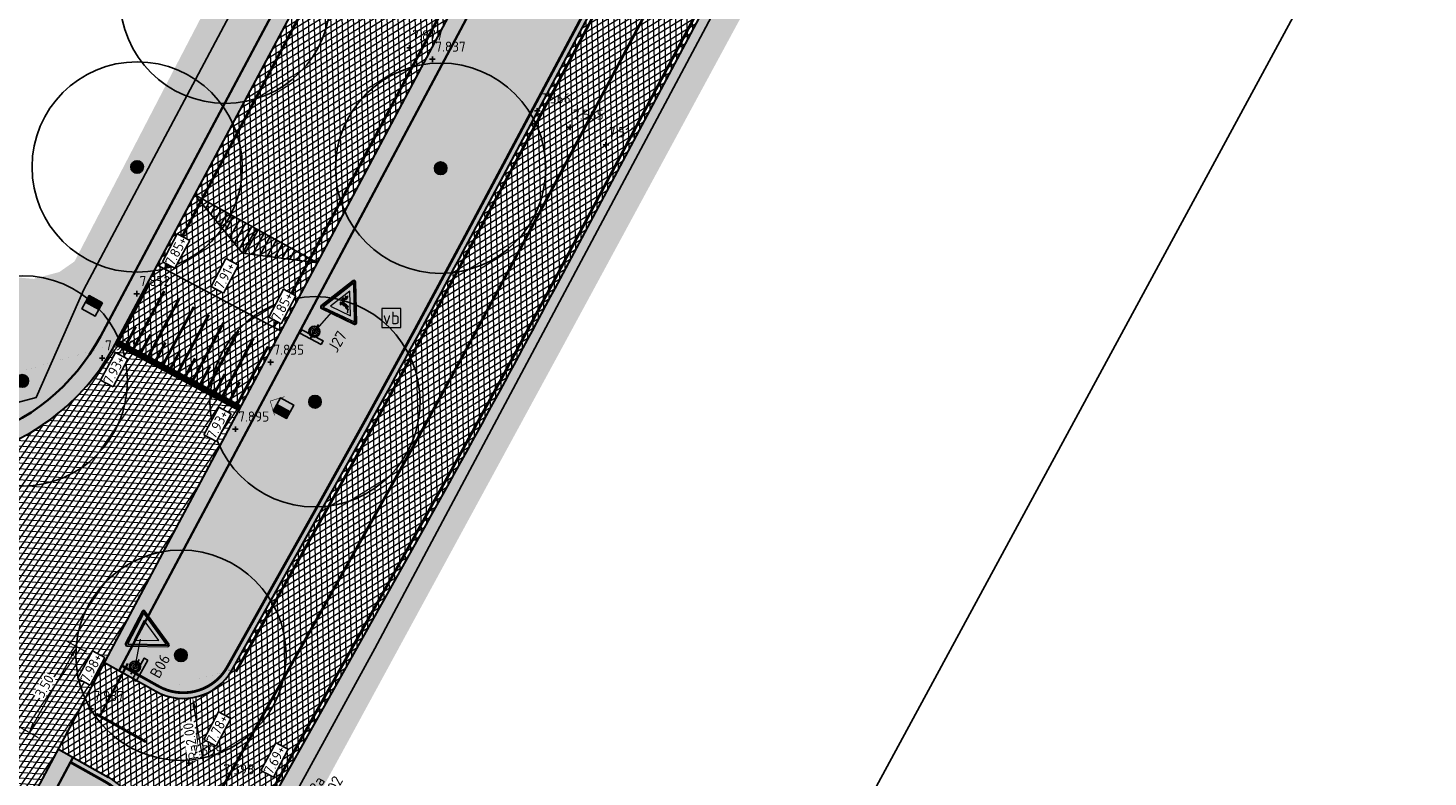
# Model space of a CAD drawing. Header units: metres. Extents: x 157685 to 160831, y 403691 to 406312.
# Tile 92 of 134: x 159815 to 159865, y 405017 to 405043. Entities that reach past the tile are written whole.
import ezdxf
from ezdxf.enums import TextEntityAlignment as Align

# ---------------------------------------------------------------- set-up
doc = ezdxf.new("R2010")
doc.units = ezdxf.units.M
doc.header["$PDMODE"] = 35
doc.linetypes.add('VW-1-3_STREEP', pattern=[4, 1, -3])
doc.linetypes.add('VW-30-270_STREEP', pattern=[3, 0.3, -2.7])
doc.layers.get('Defpoints').update_dxf_attribs({"color": 171})
for name, color, linetype, lineweight in [('B-WE-GR-BOOM-S (ingemeten)', 90, 'Continuous', 25), ('B-WE-IE-MEUBILAIR_WEGMEUBILAIR_VERKEERSBORD-S', 7, 'Continuous', 25), ('B-WE-OG-HOOGTEPUNT-S', 7, 'Continuous', 25), ('B-WE-OG-HOOGTEPUNT-T18', 10, 'Continuous', 18), ('N-WE-GR-DOORWORTELBARE RUIMTE-G', 80, 'Continuous', 35), ('N-WE-GR-GRAS-A', 62, 'Continuous', 18), ('N-WE-GW-HOOGTE_AFWERKHOOGTE-T25', 7, 'Continuous', 25), ('N-WE-IE-AANPIJLING-G', 7, 'Continuous', 18), ('N-WE-IE-MEUBILAIR_WEGMEUBILAIR-S', 7, 'Continuous', 25), ('N-WE-VH-GESLOTENVERHARDING_ASFALT-A-200', 253, 'Continuous', 18), ('N-WE-VH-HALFVERHARDING_GRASBETONSTEEN-A-200', 132, 'Continuous', 18), ('N-WE-VH-HALFVERHARDING_GRASBETONSTEEN-G', 7, 'Continuous', 35), ('N-WE-VH-KANTVERHARDING-G', 7, 'Continuous', 30), ('N-WE-VH-M', 7, 'Continuous', 18), ('N-WE-VH-PLATEAU_TALUD-S', 7, 'Continuous', 25), ('N-WE-VH-VERHARDING_ASFALT-A', 252, 'Continuous', 18), ('N-WE-VW-MARKERING_DWARS_DRIEHOEK_3030-G', 7, 'VW-HAAIETAND30-L-N', 35), ('N-WE-VW-MARKERING_LANGS_STREEP_13_010-G', 7, 'VW-1-3_STREEP', 13), ('N-WE-VW-MARKERING_LANGS_STREEP_30270_010-G', 7, 'VW-30-270_STREEP', 13), ('N-WE-VW-MARKERING_LANGS_STREEP_DOORGETROKKEN_010-G', 7, 'Continuous', 13), ('N-WE-VW-VERKEERSTEKEN_BORD-S', 1, 'Continuous', 25), ('N-WE-VW-VERKEERSTEKEN_BORD_B_B0-S-500', 7, 'Continuous', 25), ('N-WE-VW-VERKEERSTEKEN_BORD_J-S-200', 7, 'Continuous', 25)]:
    doc.layers.add(name, color=color, linetype=linetype, lineweight=lineweight)
doc.layers.add('Iv-a-afwateringsprofiel', color=5, linetype='Continuous')
doc.styles.add('NLCS-ISO', font='NLCS-ISO.TTF')
doc.styles.add('NLCS-ISO-M200-T18', font='NLCS-ISO.TTF', dxfattribs={"height": 0.36})
doc.linetypes.add('VW-HAAIETAND30-L-N', pattern='A,0,-0.3,[150,NLCS.SHX,S=0.6,R=0,X=-0.375,Y=0],-0.3', length=0.6)
doc.dimstyles.new('NLCS-M200-T18-PIJL_L2_H2', dxfattribs={"dimscale": 0.2, "dimtxt": 0.36, "dimasz": 1.8, "dimexe": 2, "dimexo": 2, "dimgap": 0.7, "dimtad": 1, "dimzin": 0, "dimdsep": 46, "dimtxsty": 'NLCS-ISO-M200-T18', "dimcen": 0, "dimdle": 2, "dimclrd": 256, "dimclre": 256, "dimclrt": 256, "dimazin": 0, "dimtfac": 1, "dimtofl": 0, "dimtmove": 0, "dimatfit": 3, "dimfxl": 2, "dimfxlon": 1, "dimtfill": 1, "dimtfillclr": 256, "dimtolj": 1, "dimtzin": 0, "dimlwd": -1, "dimlwe": -1, "dimarcsym": 0})
pattern_1 = [(0, (0, 0), (1, 1), [0.12, -0.8]), (45, (0.4, 0.2), (-0.113137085, 1.8667619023), [0.12, -0.8]), (30, (0.08, 0.12), (0.2274613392, 1.2860254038), [0.12, -0.8]), (15, (0.32, 0.48), (0.3856270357, 0.724494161), [0.12, -0.8]), (135, (0.16, 2), (-0.02828427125, -0.6505382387), [0.12, -0.8]), (150, (1.2, 0.4), (0.2156921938, -0.5864101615), [0.12, -0.8]), (165, (0.24, 0.04), (0.1434520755, -0.7010146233), [0.12, -0.8]), (85, (0.4, 0.4), (-0.8726773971, 1.0400164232), [0.12, -0.8]), (100, (0, 0), (-1.1121176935, 0.7787131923), [0.12, -0.8])]
pattern_2 = [(45, (0, 0), (-0.19798989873, 0.19798989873), [0.14, -0.14]), (135, (0, 0), (-0.19798989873, -0.19798989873), [0.14, -0.14]), (45, (-0.099, 0.099), (-0.19798989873, 0.19798989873), [0.14, -0.14]), (135, (0.099, 0.099), (-0.19798989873, -0.19798989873), [0.14, -0.14])]

# ---------------------------------------------------------------- blocks, each defined once
blk = doc.blocks.new('*U70')
for points in [[(1.504, 2.824), (5.917, 0.473)], [(0, 0), (4.413, -2.351)]]:
    blk.add_lwpolyline(points)
for points, const_width in [([(1.219, 2.183), (0.091, 0.065)], 0.1), ([(1.749, 1.901), (0.621, -0.217)], 0.1), ([(2.278, 1.619), (1.15, -0.499)], 0.1), ([(2.808, 1.337), (1.68, -0.782)], 0.1), ([(3.338, 1.055), (2.209, -1.064)], 0.1), ([(0.732, 0.63), (0.356, -0.076)], 0.1), ([(3.867, 0.772), (2.739, -1.346)], 0.1), ([(4.397, 0.49), (3.268, -1.628)], 0.1), ([(0.047, 0.088), (4.46, -2.263)], 0.2), ([(1.262, 0.348), (0.885, -0.358)], 0.1), ([(1.791, 0.066), (1.415, -0.641)], 0.1), ([(4.926, 0.208), (3.798, -1.91)], 0.1), ([(2.321, -0.217), (1.945, -0.923)], 0.1), ([(2.85, -0.499), (2.474, -1.205)], 0.1), ([(5.456, -0.074), (4.327, -2.192)], 0.1), ([(3.38, -0.781), (3.004, -1.487)], 0.1), ([(3.909, -1.063), (3.533, -1.769)], 0.1), ([(4.439, -1.345), (4.063, -2.051)], 0.1)]:
    blk.add_lwpolyline(points, dxfattribs=dict(const_width=const_width))
blk = doc.blocks.new('N-SVW-VERKEERSTEKEN_BORD_B06-SO')
at = {"true_color": 0xff0000}
h = blk.add_hatch(color=1, dxfattribs=at)
h.dxf.hatch_style = 1
h.paths.add_polyline_path([(-3.53, 3.13), (-0.27, -3.4, 0.284079), (0, -3.56), (0, -3.36, -0.284079), (-0.09, -3.31), (-3.35, 3.22, -0.557537), (-3.26, 3.36), (0, 3.36), (0, 3.56), (-3.26, 3.56, 0.557537)])
at = {"true_color": 0xffffff}
h = blk.add_hatch(color=7, dxfattribs=at)
h.dxf.hatch_style = 1
h.paths.add_polyline_path([(-0.09, -3.31, 0.284079), (0, -3.36), (0, -3.04), (-3.1, 3.16), (0, 3.16), (0, 3.36), (-3.26, 3.36, 0.557537), (-3.35, 3.22)])
at = {"true_color": 0xff0000}
h = blk.add_hatch(color=1, dxfattribs=at)
h.dxf.hatch_style = 1
h.paths.add_polyline_path([(0, -3.04), (0, -1.48), (-1.97, 2.46), (0, 2.46), (0, 3.16), (-3.1, 3.16)], flags=17)
h = blk.add_hatch(color=1, dxfattribs=at)
h.dxf.hatch_style = 1
h.paths.add_polyline_path([(0, 3.36), (3.26, 3.36, -0.557537), (3.35, 3.22), (0.09, -3.31, -0.284079), (0, -3.36), (0, -3.56, 0.284079), (0.27, -3.4), (3.53, 3.13, 0.557537), (3.26, 3.56), (0, 3.56)])
at = {"true_color": 0xffffff}
h = blk.add_hatch(color=7, dxfattribs=at)
h.dxf.hatch_style = 1
h.paths.add_polyline_path([(0, -3.04), (0, -3.36, 0.284079), (0.09, -3.31), (3.35, 3.22, 0.557537), (3.26, 3.36), (0, 3.36), (0, 3.16), (3.1, 3.16)])
at = {"true_color": 0xff0000}
h = blk.add_hatch(color=1, dxfattribs=at)
h.dxf.hatch_style = 1
h.paths.add_polyline_path([(0, -3.04), (3.1, 3.16), (0, 3.16), (0, 2.46), (1.97, 2.46), (0, -1.48)], flags=17)
at = {"true_color": 0xffffff}
h = blk.add_hatch(color=7, dxfattribs=at)
h.dxf.hatch_style = 1
h.paths.add_polyline_path([(0, -1.48), (1.97, 2.46), (-1.97, 2.46)])
at = {"color": 1, "lineweight": 0, "true_color": 0xff0000}
blk.add_lwpolyline([(-3.53, 3.13), (-0.27, -3.4, 0.618034), (0.27, -3.4), (3.53, 3.13, 0.557537), (3.26, 3.56), (-3.26, 3.56, 0.557537)], format="xyb", close=True, dxfattribs=at)
at = {"color": 7, "lineweight": 0, "true_color": 0xffffff}
blk.add_lwpolyline([(-3.35, 3.22), (-0.09, -3.31, 0.618034), (0.09, -3.31), (3.35, 3.22, 0.557537), (3.26, 3.36), (-3.26, 3.36, 0.557537)], format="xyb", close=True, dxfattribs=at)
for points in [[(-3.1, 3.16), (0, -3.04), (3.1, 3.16)], [(-1.97, 2.46), (0, -1.48), (1.97, 2.46)]]:
    blk.add_lwpolyline(points, close=True, dxfattribs=at)
blk = doc.blocks.new('verkeersbord richting')
h = blk.add_hatch(color=256)
edge = h.paths.add_edge_path()
edge.add_arc((0, 0), 0.714, -540, -180)
h.paths.add_polyline_path([(-2.14, 1.43), (-2.14, 0.71), (2.14, 0.71), (2.14, 1.43)])
blk.add_lwpolyline([(-2.14, 1.43), (-2.14, 0.71), (2.14, 0.71), (2.14, 1.43)], close=True)
blk.add_circle((0, 0), 0.714)
blk = doc.blocks.new('SIE-WEG_VERKEERSBORD_PAAL-SO')
blk.add_line((-0.3, 0), (0.3, 0))
for radius in [0.2, 0.0745]:
    blk.add_circle((0, 0), radius)
at = {"style": 'NLCS-ISO'}
blk.add_attdef('VERKEERSBORD', (0.2, 0.202), '', height=0.4, dxfattribs=at)
blk = doc.blocks.new('*D808')
at = {"layer": 'Defpoints', "color": 0, "transparency": 16777216}
for p in [(159820.837, 405021.452), (159821.169, 405019.48)]:
    blk.add_point(p, dxfattribs=at)
at = {"layer": 'N-WE-VH-M', "transparency": 16777216}
blk.add_line((159821.556, 405017.18), (159821.229, 405019.125), dxfattribs=at)
blk.add_solid([(159821.17, 405019.115), (159821.288, 405019.135), (159821.169, 405019.48)], dxfattribs=at)
at = {"layer": 'N-WE-VH-M', "transparency": 16777216, "insert": (159821.107, 405017.922), "char_height": 0.36, "attachment_point": 5, "rotation": 99.5493, "style": 'NLCS-ISO-M200-T18', "bg_fill": 3, "box_fill_scale": 1.1, "bg_fill_color": 256, "bg_fill_true_color": 13158600, "bg_fill_transparency": 0}
blk.add_mtext('\\A1;R=2.00', dxfattribs=at)
blk = doc.blocks.new('*D810')
at = {"layer": 'Defpoints', "color": 0, "transparency": 16777216}
for p in [(159819.409, 405019.96), (159815.327, 405018.237), (159817.697, 405016.908)]:
    blk.add_point(p, dxfattribs=at)
at = {"layer": 'N-WE-VH-M', "transparency": 16777216}
for p, q in [((159817.389, 405021.094), (159816.691, 405021.485)), ((159816.864, 405020.976), (159815.503, 405018.551)), ((159815.676, 405018.042), (159814.978, 405018.433))]:
    blk.add_line(p, q, dxfattribs=at)
for points in [[(159816.811, 405021.005), (159816.916, 405020.946), (159817.04, 405021.29)], [(159815.451, 405018.581), (159815.556, 405018.522), (159815.327, 405018.237)]]:
    blk.add_solid(points, dxfattribs=at)
at = {"layer": 'N-WE-VH-M', "transparency": 16777216, "insert": (159815.884, 405019.883), "char_height": 0.36, "attachment_point": 5, "rotation": 60.704, "style": 'NLCS-ISO-M200-T18', "bg_fill": 3, "box_fill_scale": 1.1, "bg_fill_color": 256, "bg_fill_true_color": 13158600, "bg_fill_transparency": 0}
blk.add_mtext('\\A1;3.50', dxfattribs=at)
blk = doc.blocks.new('SGR-BOOM_01')
at = {"ltscale": 0.1}
h = blk.add_hatch(color=256, dxfattribs=at)
edge = h.paths.add_edge_path()
edge.add_arc((0, 0), 0.15, 0, 360)
for radius in [2.5, 0.045]:
    blk.add_circle((0, 0), radius)
blk.add_circle((0, 0), 0.15, dxfattribs=at)
blk = doc.blocks.new('SOG-HOOGTEPUNT-SO')
for p, q in [((-0.5, 0), (0.5, 0)), ((0, 0.5), (0, -0.5))]:
    blk.add_line(p, q)
blk = doc.blocks.new('*U874')
h = blk.add_hatch()
h.set_pattern_fill('AMO-BODEM_LEEM', color=256, scale=0.1, angle=135, pattern_type=2)
h.set_pattern_definition([(270, (-0.5, -0.5295), (0.25, -6e-17), [])])
h.paths.add_polyline_path([(2.5, 0), (2.5, 1), (0, 0)])
h = blk.add_hatch()
h.set_pattern_fill('AMO-BODEM_LEEM', color=256, scale=0.1, angle=135, pattern_type=2)
h.set_pattern_definition([(270, (-1.5, -0.5295), (0.25, -6e-17), [])])
h.paths.add_polyline_path([(2.5, 0), (2.5, 1), (5, 0)])
for points in [[(2.5, 0), (2.5, 1), (0, 0)], [(2.5, 0), (2.5, 1), (5, 0)]]:
    blk.add_lwpolyline(points, close=True)
blk = doc.blocks.new('N-SVW-VERKEERSTEKEN_BORD_J27-SO')
at = {"true_color": 0xff0000}
h = blk.add_hatch(color=1, dxfattribs=at)
h.dxf.hatch_style = 1
h.paths.add_polyline_path([(0, -3.36), (-3.26, -3.36, -0.557537), (-3.35, -3.22), (-0.09, 3.31, -0.284079), (0, 3.36), (0, 3.56, 0.284079), (-0.27, 3.4), (-3.53, -3.13, 0.557537), (-3.26, -3.56), (0, -3.56)])
at = {"true_color": 0xffffff}
h = blk.add_hatch(color=7, dxfattribs=at)
h.dxf.hatch_style = 1
h.paths.add_polyline_path([(0, 3.04), (0, 3.36, 0.284079), (-0.09, 3.31), (-3.35, -3.22, 0.557537), (-3.26, -3.36), (0, -3.36), (0, -3.16), (-3.1, -3.16)])
at = {"true_color": 0xff0000}
h = blk.add_hatch(color=1, dxfattribs=at)
h.dxf.hatch_style = 1
h.paths.add_polyline_path([(0, 3.04), (-3.1, -3.16), (0, -3.16), (0, -2.46), (-1.97, -2.46), (0, 1.48)], flags=17)
h = blk.add_hatch(color=1, dxfattribs=at)
h.dxf.hatch_style = 1
h.paths.add_polyline_path([(3.53, -3.13), (0.27, 3.4, 0.284079), (0, 3.56), (0, 3.36, -0.284079), (0.09, 3.31), (3.35, -3.22, -0.557537), (3.26, -3.36), (0, -3.36), (0, -3.56), (3.26, -3.56, 0.557537)])
at = {"true_color": 0xffffff}
h = blk.add_hatch(color=7, dxfattribs=at)
h.dxf.hatch_style = 1
h.paths.add_polyline_path([(0.09, 3.31, 0.284079), (0, 3.36), (0, 3.04), (3.1, -3.16), (0, -3.16), (0, -3.36), (3.26, -3.36, 0.557537), (3.35, -3.22)])
at = {"true_color": 0xff0000}
h = blk.add_hatch(color=1, dxfattribs=at)
h.dxf.hatch_style = 1
h.paths.add_polyline_path([(0, 3.04), (0, 1.48), (1.97, -2.46), (0, -2.46), (0, -3.16), (3.1, -3.16)], flags=17)
at = {"true_color": 0xffffff}
h = blk.add_hatch(color=7, dxfattribs=at)
h.dxf.hatch_style = 1
h.paths.add_polyline_path([(0, 1.48), (-1.97, -2.46), (1.97, -2.46)])
h.paths.add_polyline_path([(-0.4, -1.51), (-0.54, -1.46), (-0.73, -1.07), (-0.68, -1.04), (-0.53, -1.04, 0.464659), (-0.42, -0.93), (-0.45, -0.64, 0.25073), (-0.52, -0.54, 0.047928), (-0.67, -0.48), (-0.7, -0.4, -0.072611), (-0.37, -0.24, -0.113072), (-0.6, -0.13, -1.037752), (-0.56, -0.09, 0.326662), (-0.11, -0.13), (-0.12, -0.08, -0.09201), (-0.29, -0.07, -0.998356), (-0.28, -0.01, 0.091663), (-0.13, -0.02, 0.187842), (-0.3, 0.19, -0.985476), (-0.26, 0.27, -0.245875), (-0.03, -0.07, 0.221637), (-0.1, 0.25, -0.991249), (-0.06, 0.29, -0.150166), (0.05, 0.06, 0.292639), (-0.02, 0.46, -1.006922), (0.02, 0.5, -0.5736), (-0.21, -0.23), (-0.15, -0.25, -0.302433), (-0.24, -0.33), (-0.14, -0.67, 0.121977), (0.01, -0.9, 0.181166), (0.1, -0.94, -0.132827), (0.85, -1.16), (0.94, -1.16, -0.930742), (0.94, -1.23, -0.115007), (0.85, -1.22, 0.386571), (1.16, -1.6, -0.000603), (1.17, -1.84, 0.086311), (1.21, -2.03, 0.0918), (1.23, -2.06, 0.176047), (1.31, -2.1), (1.34, -2.22, -0.166246), (1.17, -2.12, 0.20579), (1.17, -2.05), (1.04, -1.75, 0.34895), (0.94, -1.68, -0.336261), (0.48, -1.38), (0.15, -1.35, -0.128192), (-0.17, -1.27), (-0.22, -1.28, -0.210464), (-0.33, -1.26), (-0.52, -1.15), (-0.6, -1.14), (-0.49, -1.41), (-0.44, -1.4)], flags=16)
at = {"true_color": 0x191919}
h = blk.add_hatch(color=250, dxfattribs=at)
h.dxf.hatch_style = 1
h.paths.add_polyline_path([(0.1, -0.94, -0.181166), (0.01, -0.9, -0.121977), (-0.14, -0.67), (-0.24, -0.33, 0.302433), (-0.15, -0.25), (-0.21, -0.23, 0.5736), (0.02, 0.5, 1.015596), (-0.02, 0.46, -0.292642), (0.05, 0.06, 0.150166), (-0.06, 0.29, 0.957555), (-0.1, 0.25, -0.22252), (-0.03, -0.07, 0.245875), (-0.26, 0.27, 0.985476), (-0.3, 0.19, -0.187842), (-0.13, -0.02, -0.091663), (-0.28, -0.01, 0.998356), (-0.29, -0.07, 0.09201), (-0.12, -0.08), (-0.11, -0.13, -0.326662), (-0.56, -0.09, 1.037752), (-0.6, -0.13, 0.113072), (-0.37, -0.24, 0.072611), (-0.7, -0.4), (-0.67, -0.48, -0.047928), (-0.52, -0.54, -0.25073), (-0.45, -0.64), (-0.42, -0.93, -0.464659), (-0.53, -1.04), (-0.68, -1.04), (-0.73, -1.07), (-0.54, -1.46), (-0.4, -1.51), (-0.44, -1.4), (-0.49, -1.41), (-0.6, -1.14), (-0.52, -1.15), (-0.33, -1.26, 0.210464), (-0.22, -1.28), (-0.17, -1.27, 0.128192), (0.15, -1.35), (0.48, -1.38, 0.336261), (0.94, -1.68, -0.34895), (1.04, -1.75), (1.17, -2.05, -0.20579), (1.17, -2.12, 0.166246), (1.34, -2.22), (1.31, -2.1, -0.176047), (1.23, -2.06, -0.0918), (1.21, -2.03, -0.086311), (1.17, -1.84, 0.000603), (1.16, -1.6, -0.386571), (0.85, -1.22, 0.115007), (0.94, -1.23, 0.930742), (0.94, -1.16), (0.85, -1.16, 0.132827)])
at = {"color": 1, "lineweight": 0, "true_color": 0xff0000}
blk.add_lwpolyline([(3.53, -3.13), (0.27, 3.4, 0.618034), (-0.27, 3.4), (-3.53, -3.13, 0.557537), (-3.26, -3.56), (3.26, -3.56, 0.557537)], format="xyb", close=True, dxfattribs=at)
at = {"color": 7, "lineweight": 0, "true_color": 0xffffff}
blk.add_lwpolyline([(3.35, -3.22), (0.09, 3.31, 0.618034), (-0.09, 3.31), (-3.35, -3.22, 0.557537), (-3.26, -3.36), (3.26, -3.36, 0.557537)], format="xyb", close=True, dxfattribs=at)
for points in [[(3.1, -3.16), (0, 3.04), (-3.1, -3.16)], [(1.97, -2.46), (0, 1.48), (-1.97, -2.46)]]:
    blk.add_lwpolyline(points, close=True, dxfattribs=at)
at = {"color": 250, "lineweight": 0, "true_color": 0x191919}
blk.add_lwpolyline([(1.31, -2.1, -0.176047), (1.23, -2.06, -0.0918), (1.21, -2.03, -0.086311), (1.17, -1.84, 0.000603), (1.16, -1.6, -0.386571), (0.85, -1.22, 0.115007), (0.94, -1.23, 0.930422), (0.94, -1.16), (0.85, -1.16, 0.132827), (0.1, -0.94, -0.181166), (0.01, -0.9, -0.121977), (-0.14, -0.67), (-0.24, -0.33, 0.302433), (-0.15, -0.25), (-0.21, -0.23, 0.5736), (0.02, 0.5, 0.997478), (-0.02, 0.46, -0.293054), (0.05, 0.06, 0.150166), (-0.06, 0.29, 0.991249), (-0.1, 0.25, -0.221637), (-0.03, -0.07, 0.245875), (-0.26, 0.27, 0.985476), (-0.3, 0.19, -0.187842), (-0.13, -0.02, -0.091663), (-0.28, -0.01, 0.998356), (-0.29, -0.07, 0.09201), (-0.12, -0.08), (-0.11, -0.13, -0.326662), (-0.56, -0.09, 1.037752), (-0.6, -0.13, 0.113072), (-0.37, -0.24, 0.072611), (-0.7, -0.4), (-0.67, -0.48, -0.047928), (-0.52, -0.54, -0.25073), (-0.45, -0.64), (-0.42, -0.93, -0.464659), (-0.53, -1.04), (-0.68, -1.04), (-0.73, -1.07), (-0.54, -1.46), (-0.4, -1.51), (-0.44, -1.4), (-0.49, -1.41), (-0.6, -1.14), (-0.52, -1.15), (-0.33, -1.26, 0.210464), (-0.22, -1.28), (-0.17, -1.27, 0.128192), (0.15, -1.35), (0.48, -1.38, 0.336261), (0.94, -1.68, -0.34895), (1.04, -1.75), (1.17, -2.05, -0.20579), (1.17, -2.12, 0.166246), (1.34, -2.22)], format="xyb", close=True, dxfattribs=at)
blk = doc.blocks.new('SIE-WEG_VERKEERSBORD-SO')
at = {"color": 0, "linetype": 'ByBlock', "lineweight": 18}
blk.add_lwpolyline([(-1.125, -1.125), (1.125, -1.125), (1.125, 1.125), (-1.125, 1.125)], close=True, dxfattribs=at)
at = {"color": 0, "linetype": 'ByBlock', "lineweight": 18, "style": 'NLCS-ISO'}
blk.add_text('vb', height=1.5, dxfattribs=at).set_placement((0, 0), align=Align.MIDDLE_CENTER)
blk = doc.blocks.new('*U887')
at = {"true_color": 0xff0000}
h = blk.add_hatch(dxfattribs=at)
h.set_pattern_fill('ANGLE', color=1)
h.set_pattern_definition([(0, (-159856.017, -405056.472), (0, 6.985), [5.08, -1.905]), (90, (-159856.017, -405056.472), (-6.985, 4e-16), [5.08, -1.905])])
h.paths.add_polyline_path([(-0.27, 0), (0, 0), (0, 0.54), (-0.27, 0.54)])
h = blk.add_hatch(color=1, dxfattribs=at)
h.dxf.hatch_style = 1
h.paths.add_polyline_path([(-0.27, 0), (0, 0), (0, 0.54), (-0.27, 0.54)])
for points in [[(-0.27, 0.54), (0.27, 0.54), (0.27, 0), (-0.27, 0), (-0.27, 0.54)], [(0, 0.54), (0, 0)]]:
    blk.add_lwpolyline(points)

msp = doc.modelspace()

# ---------------------------------------------------------------- hatches: boundary and pattern name
at = {"layer": 'N-WE-GR-GRAS-A'}
h = msp.add_hatch(dxfattribs=at)
h.set_pattern_fill('AGR-GRAS_01-SO', color=256, scale=0.04, pattern_type=2)
h.set_pattern_definition(pattern_1)
h.paths.add_polyline_path([(159817.88, 405032.362, -0.424454), (159807.644, 405029.435), (159804.914, 405031.014), (159806.699, 405031.374), (159807.04, 405031.16), (159809.611, 405030.341), (159812.223, 405030.001), (159814.279, 405030.385), (159814.444, 405031.62), (159813.956, 405032.225), (159812.24, 405033.242), (159814.061, 405034.81), (159814.821, 405034.474), (159815.499, 405034.412), (159816.417, 405034.658), (159816.957, 405035.035), (159820.306, 405041.495), (159822.354, 405045.432), (159826.608, 405053.294), (159829.725, 405059.052), (159832.692, 405064.536), (159835.745, 405070.219), (159838.974, 405076.357), (159841.673, 405081.486), (159844.782, 405087.395), (159847.856, 405093.237), (159850.968, 405099.349), (159854.692, 405106.67), (159860.211, 405117.424), (159863.424, 405123.362), (159868.745, 405133.193), (159871.694, 405138.643), (159873.819, 405142.569), (159873.564, 405143.583), (159872.949, 405144.16), (159873.919, 405145.714), (159874.706, 405145.546), (159875.891, 405145.955), (159876.272, 405146.354), (159878.915, 405151.37), (159881.626, 405156.547), (159887.3, 405167.379), (159892.348, 405177.017), (159893.538, 405179.288), (159894.727, 405181.558), (159894.969, 405183.164), (159894.413, 405184.005), (159892.825, 405184.615), (159896.102, 405188.599), (159896.903, 405188.438), (159898.181, 405188.684), (159899.684, 405190.033), (159902.693, 405195.871), (159907.587, 405205.368), (159913.308, 405216.471), (159918.345, 405227.099), (159923.398, 405237.862), (159925.996, 405243.395), (159929.861, 405251.628), (159929.911, 405253.028), (159929.35, 405253.63), (159928.363, 405254.141), (159928.977, 405259.516), (159929.897, 405259.351), (159931.062, 405259.363), (159932.331, 405262.333), (159931.733, 405263.36), (159931.174, 405263.618), (159932.61, 405267.191), (159933.738, 405266.939), (159934.813, 405267.403), (159935.788, 405268.797), (159941.199, 405282.588), (159944.925, 405292.087), (159949.226, 405303.047), (159953.271, 405313.358), (159953.284, 405314.495), (159952.883, 405315.118), (159952.236, 405315.511), (159951.529, 405315.708), (159958.367, 405330.954), (159959.877, 405331.032), (159960.96, 405331.735), (159963.545, 405338.749), (159973.564, 405364.96), (159984.162, 405391.33), (159983.822, 405392.929), (159983.104, 405393.589), (159982.386, 405393.853), (159984.688, 405397.951), (159985.985, 405397.984), (159987.076, 405398.897), (159989.441, 405405.903), (159988.08, 405407.062), (159988.527, 405412.178), (159989.913, 405411.732), (159991.291, 405411.789), (159992.095, 405412.104), (159998.54, 405429.26), (160007.144, 405452.168), (160009.451, 405458.31), (160009.626, 405460.261), (160009.534, 405460.661), (160008.794, 405461.402), (160009.895, 405467.605), (160011.385, 405467.341), (160013.662, 405468.133), (160014.677, 405469.155), (160026.945, 405500.93), (160034.732, 405521.157), (160042.307, 405541.725), (160047.868, 405557.494), (160047.613, 405559.249), (160046.719, 405560.154), (160045.615, 405560.352), (160047.615, 405564.794), (160048.822, 405564.245), (160050.393, 405564.15), (160050.929, 405564.713), (160051.128, 405565.102), (160051.131, 405565.949), (160048.346, 405567.585), (160050.106, 405571.699), (160050.699, 405570.911), (160051.669, 405570.665), (160053.018, 405570.643), (160053.937, 405571.219), (160058.546, 405583.325), (160064.681, 405599.441), (160069.547, 405612.223), (160069.547, 405613.704), (160068.895, 405614.706), (160068.177, 405615.094), (160070.544, 405619.483), (160072.047, 405619.276), (160073.333, 405619.76), (160078.747, 405633.948), (160089.139, 405660.966), (160104.332, 405700.743), (160104.711, 405703.242), (160102.967, 405704.018), (160104.913, 405706.755), (160106.026, 405706.74), (160107.223, 405707.65), (160113.438, 405722.727), (160116.435, 405730.391), (160119.562, 405738.667), (160120.942, 405742.345), (160122.757, 405748.868), (160125.062, 405762.264), (160125.783, 405769.64), (160126.167, 405777.242), (160126.228, 405782.311), (160136.358, 405786.141), (160140.472, 405781.823, -0.371428), (160141.084, 405769.566, 0.072691), (160116.017, 405725.393), (160115.447, 405723.929), (159939.59, 405271.939, -0.029628), (159902.699, 405191.562)])
h = msp.add_hatch(dxfattribs=at)
h.set_pattern_fill('AGR-GRAS_01-SO', color=256, scale=0.04, pattern_type=2)
h.set_pattern_definition(pattern_1)
edge = h.paths.add_edge_path()
edge.add_line((159938.45, 405251.371), (159937.86, 405251.129))
edge.add_arc((159243.519, 405542.762), 753.1, 331.95211, 337.216917, ccw=False)
edge.add_line((159908.171, 405188.647), (159818.553, 405020.44))
edge.add_line((159818.553, 405020.44), (159819.859, 405019.708))
edge.add_arc((159820.837, 405021.452), 2, 240.704, 330.704)
edge.add_line((159822.581, 405020.474), (159825.772, 405026.161))
edge.add_arc((159389.721, 405270.822), 500, 330.70397, 331.95211)
edge.add_line((159830.998, 405035.717), (159911.524, 405186.86))
edge.add_arc((159243.519, 405542.762), 756.9, 331.95211, 337.251794)
edge.add_line((159941.542, 405250.082), (159938.45, 405251.371))
edge = h.paths.add_edge_path()
edge.add_line((159939.834, 405255.874), (159940.078, 405255.286))
edge.add_line((159940.078, 405255.286), (159943.17, 405253.997))
edge.add_arc((159243.519, 405542.762), 756.9, 337.572754, 338.740321)
edge.add_line((159948.909, 405268.313), (160001.053, 405402.335))
edge.add_line((160001.053, 405402.335), (159998.444, 405403.35))
edge.add_line((159998.444, 405403.35), (159997.149, 405402.781))
edge.add_line((159997.149, 405402.781), (159945.368, 405269.691))
edge.add_arc((159243.519, 405542.762), 753.1, 337.607963, 338.740321, ccw=False)
h = msp.add_hatch(dxfattribs=at)
h.set_pattern_fill('AGR-GRAS_01-SO', color=256, scale=0.04, pattern_type=2)
h.set_pattern_definition(pattern_1)
h.paths.add_polyline_path([(159947.848, 405248.52, 0.405894), (159943.996, 405246.891, -0.022473), (159914.613, 405185.214), (159834.087, 405034.071, -0.005446), (159828.825, 405024.448), (159824.012, 405015.87, 0.005528), (159818.709, 405006.169), (159804.586, 404979.641, 0.055502), (159802.951, 404975.527), (159802.704, 404974.625, -0.105559), (159798.192, 404965.91), (159797.989, 404965.664), (159801.299, 404963.077), (159803.498, 404968.208), (159805.123, 404975.672), (159805.357, 404977.168), (159806.077, 404979.121), (159808.143, 404983.38), (159813.903, 404994.292), (159823.434, 405011.915), (159826.485, 405017.494), (159834.346, 405031.949), (159842.821, 405047.605), (159852.846, 405066.276), (159860.537, 405080.652), (159862.171, 405083.398), (159863.044, 405083.998), (159863.964, 405083.981), (159866.285, 405087.879), (159865.815, 405088.069), (159865.372, 405089.004), (159865.669, 405090.71), (159867.975, 405094.929), (159873.727, 405105.49), (159879.553, 405116.264), (159884.892, 405126.137), (159888.695, 405132.984), (159892.689, 405140.154), (159893.843, 405139.449), (159895.973, 405143.646), (159894.866, 405144.519), (159903.778, 405161.354), (159912.352, 405177.549), (159920.631, 405193.092), (159930.351, 405211.326), (159931.139, 405213.094), (159932.893, 405217.149), (159935.503, 405223.182), (159940.457, 405234.887), (159945.19, 405246.771), (159948.338, 405246.025), (159948.699, 405245.033), (159952.502, 405246.708)])
h = msp.add_hatch(dxfattribs=at)
h.set_pattern_fill('AGR-GRAS_01-SO', color=256, scale=0.04, pattern_type=2)
h.set_pattern_definition(pattern_1)
h.paths.add_polyline_path([(159799.575, 404976.452, -0.055502), (159801.496, 404981.285), (159815.62, 405007.814, -0.003458), (159818.935, 405013.939, 0.411791), (159818.161, 405016.647), (159816.907, 405017.351), (159814.984, 405013.74, -0.005464), (159809.708, 405004.093), (159802.474, 404991.202, -0.037727), (159793.871, 404978.265, 0.417962), (159795.232, 404967.821), (159795.488, 404968.133, 0.105559), (159799.328, 404975.549)])
at = {"layer": 'N-WE-VH-GESLOTENVERHARDING_ASFALT-A-200', "true_color": 0xcf7363}
h = msp.add_hatch(dxfattribs=at)
h.set_pattern_fill('AVH-ASFALT-SO', color=23, scale=0.2, pattern_type=2)
h.set_pattern_definition([(31.649933, (159085.91157, 404918.0169), (-0.104945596, 0.170253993), []), (91.649933, (159085.91157, 404918.0169), (-0.19991708, -0.005758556), [])])
edge = h.paths.add_edge_path()
edge.add_arc((159243.519, 405542.762), 760.4, 337.705977, 338.740321)
edge.add_line((159952.171, 405267.044), (159995.433, 405378.236))
edge.add_line((159995.433, 405378.236), (159992.771, 405381.048))
edge.add_line((159992.771, 405381.048), (159948.909, 405268.313))
edge.add_arc((159243.519, 405542.762), 756.9, 331.95211, 338.740321, ccw=False)
edge.add_line((159911.524, 405186.86), (159830.998, 405035.717))
edge.add_arc((159389.721, 405270.822), 500, 330.70397, 331.95211, ccw=False)
edge.add_line((159825.772, 405026.161), (159822.581, 405020.474))
edge.add_arc((159820.837, 405021.452), 2, 240.704, 330.704, ccw=False)
edge.add_line((159819.859, 405019.708), (159818.03, 405020.734))
edge.add_line((159818.03, 405020.734), (159816.384, 405017.644))
edge.add_line((159816.384, 405017.644), (159818.161, 405016.647))
edge.add_arc((159817.182, 405014.903), 2, -28.8217, 60.704, ccw=False)
edge.add_arc((160260.063, 404771.209), 503.5, 151.1783, 151.97081)
edge.add_line((159815.62, 405007.814), (159801.496, 404981.285))
edge.add_arc((159822.24, 404970.242), 23.5, 151.9708, 164.6778)
edge.add_line((159799.575, 404976.452), (159799.328, 404975.549))
edge.add_arc((159780.039, 404980.834), 20, 320.5747, 344.6778, ccw=False)
edge.add_line((159795.488, 404968.133), (159794.85, 404967.357))
edge.add_line((159794.85, 404967.357), (159797.608, 404965.201))
edge.add_line((159797.608, 404965.201), (159798.192, 404965.91))
edge.add_arc((159780.039, 404980.834), 23.5, 320.5747, 344.6778)
edge.add_line((159802.704, 404974.625), (159802.951, 404975.527))
edge.add_arc((159822.24, 404970.242), 20, 151.9708, 164.6778, ccw=False)
edge.add_line((159804.586, 404979.641), (159818.709, 405006.169))
edge.add_arc((160260.063, 404771.209), 500, 150.70397, 151.97081, ccw=False)
edge.add_line((159824.012, 405015.87), (159828.825, 405024.448))
edge.add_arc((159389.721, 405270.822), 503.5, 330.70397, 331.95211)
edge.add_line((159834.087, 405034.071), (159914.613, 405185.214))
edge.add_arc((159243.519, 405542.762), 760.4, 331.95211, 337.101605)
edge.add_arc((159946.76, 405245.724), 3, 68.7338, 157.1016, ccw=False)
edge.add_line((159947.848, 405248.52), (159952.502, 405246.708))
edge.add_line((159952.502, 405246.708), (159953.246, 405248.619))
edge.add_line((159953.246, 405248.619), (159948.766, 405250.363))
edge.add_arc((159949.854, 405253.158), 3, 157.706, 248.7336, ccw=False)
at = {"layer": 'N-WE-VH-HALFVERHARDING_GRASBETONSTEEN-A-200'}
h = msp.add_hatch(dxfattribs=at)
h.set_pattern_fill('AVH-GRASBETONSTEEN_02-SO', color=256, scale=0.2, pattern_type=2)
h.set_pattern_definition(pattern_2)
h.paths.add_polyline_path([(159854.098, 405099.065), (159853.618, 405099.44), (159817.88, 405032.362, -0.424454), (159807.644, 405029.435), (159804.914, 405031.014), (159804.557, 405030.528), (159807.343, 405028.916, 0.424454), (159818.409, 405032.079)])
h = msp.add_hatch(dxfattribs=at)
h.set_pattern_fill('AVH-GRASBETONSTEEN_02-SO', color=256, scale=0.2, pattern_type=2)
h.set_pattern_definition(pattern_2)
h.paths.add_polyline_path([(159818.03, 405020.734), (159818.553, 405020.44), (159858.582, 405095.572), (159858.102, 405095.946)])
edge = h.paths.add_edge_path()
edge.add_line((159816.907, 405017.351), (159816.384, 405017.644))
edge.add_line((159816.384, 405017.644), (159814.454, 405014.022))
edge.add_arc((159370.97, 405250.302), 502.5, 330.69984, 331.95211, ccw=False)
edge.add_line((159809.184, 405004.386), (159801.95, 404991.496))
edge.add_arc((159712.563, 405041.658), 102.5, 322.05753, 330.69984, ccw=False)
edge.add_arc((159799.707, 404973.715), 8, 142.0575, 232.6236)
edge.add_line((159794.85, 404967.357), (159795.231, 404967.821))
edge.add_line((159795.231, 404967.821), (159795.149, 404967.885))
edge.add_arc((159799.707, 404973.715), 7.4, 142.0575, 231.9821, ccw=False)
edge.add_arc((159712.563, 405041.658), 103.1, 322.05753, 330.69984)
edge.add_line((159802.474, 404991.202), (159809.708, 405004.093))
edge.add_arc((159370.97, 405250.302), 503.1, 330.69984, 331.95211)
edge.add_line((159814.984, 405013.74), (159816.907, 405017.351))
at = {"layer": 'N-WE-VH-VERHARDING_ASFALT-A'}
h = msp.add_hatch(dxfattribs=at)
h.set_pattern_fill('AVH-ASFALT', color=256, scale=0.2, angle=90, pattern_type=2)
h.set_pattern_definition([(211.95211, (160401.9374, 405586.9289), (0.10584205, -0.169698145), []), (271.95211, (160401.9374, 405586.9289), (0.19988393, 0.00681283), [])])
h.paths.add_polyline_path([(160120.891, 405722.479), (160121.235, 405723.363, -0.072691), (160145.504, 405766.127), (160141.558, 405769.198, 0.072691), (160116.576, 405725.176), (160116.002, 405723.7), (159940.149, 405271.721, -0.029628), (159903.228, 405191.28), (159818.409, 405032.079), (159822.822, 405029.728), (159907.641, 405188.929, 0.029628), (159944.808, 405269.908)])
h = msp.add_hatch(dxfattribs=at)
h.set_pattern_fill('AVH-ASFALT', color=256, scale=0.2, angle=90, pattern_type=2)
h.set_pattern_definition([(355.606926, (158844.5507, 404349.5947), (0.0153197, 0.199412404), []), (55.606926, (158844.5507, 404349.5947), (-0.165036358, 0.11297345), [])])
edge = h.paths.add_edge_path()
edge.add_line((159822.822, 405029.728), (159818.409, 405032.079))
edge.add_arc((159811.349, 405035.841), 8, 239.9562, 331.9521, ccw=False)
edge.add_line((159807.343, 405028.916), (159802.815, 405031.535))
edge.add_line((159802.815, 405031.535), (159800.126, 405027.878))
edge.add_line((159800.126, 405027.878), (159804.315, 405024.797))
edge.add_line((159804.315, 405024.797), (159806.069, 405023.508))
edge.add_arc((159801.33, 405017.062), 8, -28.4562, 53.6718, ccw=False)
edge.add_line((159808.363, 405013.251), (159812.759, 405010.868))
edge.add_arc((159370.97, 405250.302), 502.5, 331.54385, 331.95211)
edge.add_line((159814.454, 405014.022), (159822.822, 405029.728))

# ---------------------------------------------------------------- linework, layer by layer
at = {"color": 210, "const_width": 0.02}
msp.add_lwpolyline([(159824.095, 405029.54), (159823.938, 405030.056), (159824.455, 405030.213)], dxfattribs=at)
at = {"layer": 'Defpoints'}
for points in [[(159889.275, 405168.261), (159876.326, 405143.835), (159860.154, 405114.274), (159845.874, 405086.589), (159830.868, 405059.584), (159817.292, 405034.035), (159815.59, 405030.186), (159811.883, 405029.197), (159809.152, 405029.324), (159809.055, 405028.264), (159809.41, 405027.82), (159808.296, 405020.88), (159807.33, 405020.213), (159807.713, 405014.499)], [(159815.817, 404999.57), (159827.676, 405021.225), (159852.846, 405068.49), (159862.938, 405086.96), (159875.808, 405111.315), (159891.76, 405141.436), (159905.329, 405166.663)]]:
    msp.add_lwpolyline(points, dxfattribs=at)
msp.add_lwpolyline([(159801.675, 404935.324), (159894.077, 405105.882), (159848.431, 405130.612), (159756.028, 404960.054)], close=True, dxfattribs=at)
at = {"layer": 'N-WE-GR-DOORWORTELBARE RUIMTE-G', "const_width": 0.1}
for points in [[(159822.407, 405020.572), (159825.598, 405026.259, 0.005446), (159830.822, 405035.811), (159911.348, 405186.954, 0.023062), (159941.28, 405249.974, 0.023062)], [(159818.679, 405020.599), (159819.956, 405019.882, 0.414214), (159822.407, 405020.572)], [(159816.809, 405017.176), (159818.063, 405016.473, -0.411791), (159818.759, 405014.035)]]:
    msp.add_lwpolyline(points, format="xyb", dxfattribs=at)
at = {"layer": 'N-WE-IE-AANPIJLING-G', "flags": 128}
for points in [[(159826.121, 405033.221), (159825.511, 405032.529)], [(159819.297, 405021.568), (159819.113, 405020.58)]]:
    msp.add_lwpolyline(points, dxfattribs=at)
at = {"layer": 'N-WE-VH-HALFVERHARDING_GRASBETONSTEEN-G'}
for points in [[(160115.447, 405723.929), (159939.59, 405271.939, -0.029628), (159902.699, 405191.562), (159817.88, 405032.362)], [(159937.86, 405251.129, -0.022976), (159908.171, 405188.647), (159818.553, 405020.44)], [(159804.914, 405031.014), (159807.644, 405029.435, 0.424454), (159817.88, 405032.362)], [(159816.907, 405017.351), (159814.984, 405013.74, -0.005464), (159809.708, 405004.093), (159802.474, 404991.202, -0.037727), (159793.871, 404978.265, 0.413828), (159795.149, 404967.885), (159795.231, 404967.821)]]:
    msp.add_lwpolyline(points, format="xyb", dxfattribs=at)
at = {"layer": 'N-WE-VH-KANTVERHARDING-G'}
for points in [[(159822.581, 405020.474), (159825.772, 405026.161, 0.005446), (159830.998, 405035.717), (159911.524, 405186.86, 0.029628), (159948.909, 405268.313), (160117.853, 405702.534, -0.018104), (160119.387, 405706.09), (160127.288, 405722.724, -0.152845), (160213.933, 405816.329), (160300.538, 405865.991, -0.011389), (160304.54, 405868.166), (160313.344, 405872.695)], [(159818.409, 405032.079), (159903.228, 405191.28, 0.029628), (159940.149, 405271.721), (160116.002, 405723.7)], [(159802.494, 404961.381), (159794.78, 404967.412, -0.413828), (159793.398, 404978.634, 0.037727), (159801.95, 404991.496), (159809.184, 405004.386, 0.005464), (159814.454, 405014.022), (159907.641, 405188.929, 0.029628), (159944.808, 405269.908), (160120.891, 405722.479)], [(159943.996, 405246.891, -0.022473), (159914.613, 405185.214), (159834.087, 405034.071, -0.005446), (159828.825, 405024.448), (159824.012, 405015.87, 0.005528), (159818.709, 405006.169), (159804.586, 404979.641, 0.055502), (159802.951, 404975.527), (159802.704, 404974.625, -0.105559), (159798.192, 404965.91), (159797.608, 404965.2)], [(159802.815, 405031.535), (159807.343, 405028.916, 0.424454), (159818.409, 405032.079)]]:
    msp.add_lwpolyline(points, format="xyb", dxfattribs=at)
for points in [[(159818.409, 405032.079), (159822.822, 405029.728)], [(159818.03, 405020.734), (159819.859, 405019.708)], [(159816.384, 405017.644), (159818.161, 405016.647)]]:
    msp.add_lwpolyline(points, dxfattribs=at)
for centre, start, end in [((159820.837, 405021.452), 240.704, 330.704), ((159817.182, 405014.903), 331.1783, 60.704)]:
    msp.add_arc(centre, 2, start, end, dxfattribs=at)
at = {"layer": 'N-WE-VW-MARKERING_DWARS_DRIEHOEK_3030-G', "flags": 128}
msp.add_lwpolyline([(159817.861, 405018.822), (159818.859, 405020.695)], dxfattribs=at)
at = {"layer": 'N-WE-VW-MARKERING_LANGS_STREEP_13_010-G', "const_width": 0.1, "flags": 128}
for points in [[(159820.179, 405034.763), (159903.493, 405191.139, 0.029628), (159940.428, 405271.613), (160116.281, 405723.591), (160116.855, 405725.067, -0.068089), (160139.853, 405766.47, -0.068089)], [(159824.062, 405032.694), (159907.376, 405189.07, 0.029628), (159944.529, 405270.017), (160120.612, 405722.588), (160120.956, 405723.472, -0.06797), (160143.326, 405763.767, -0.06797)]]:
    msp.add_lwpolyline(points, format="xyb", dxfattribs=at)
at = {"layer": 'N-WE-VW-MARKERING_LANGS_STREEP_30270_010-G', "const_width": 0.1, "flags": 128}
msp.add_lwpolyline([(159796.229, 404966.279), (159796.84, 404967.022, 0.105559), (159801.016, 404975.087), (159801.263, 404975.989, -0.055502), (159803.041, 404980.463), (159817.164, 405006.992, -0.005528), (159822.485, 405016.726), (159827.298, 405025.304, 0.005446), (159832.543, 405034.894), (159913.069, 405186.037, 0.029628), (159950.54, 405267.679), (160119.484, 405701.899, -0.018104), (160120.967, 405705.339), (160128.869, 405721.974, -0.152845), (160214.803, 405814.811), (160301.408, 405864.473, -0.011389), (160305.34, 405866.61), (160314.086, 405871.407)], format="xyb", dxfattribs=at)
at = {"layer": 'N-WE-VW-MARKERING_LANGS_STREEP_DOORGETROKKEN_010-G', "const_width": 0.1, "flags": 128}
for points in [[(159822.712, 405020.4), (159825.903, 405026.087, 0.005446), (159831.13, 405035.646), (159911.657, 405186.79, 0.029628), (159949.049, 405268.259), (160117.992, 405702.479, -0.018104), (160119.522, 405706.025), (160127.424, 405722.66, -0.152845), (160214.007, 405816.199), (160300.612, 405865.861, -0.006251), (160302.793, 405867.075, -0.006251)], [(159943.858, 405246.95, -0.022473), (159914.481, 405185.285), (159833.955, 405034.142, -0.005446), (159828.694, 405024.521), (159823.881, 405015.943, 0.005528), (159818.577, 405006.24), (159804.454, 404979.711, 0.055502), (159802.806, 404975.567), (159802.559, 404974.664, -0.105559), (159798.076, 404966.005), (159797.492, 404965.295)]]:
    msp.add_lwpolyline(points, format="xyb", dxfattribs=at)
msp.add_lwpolyline([(159817.73, 405018.896), (159819.508, 405017.898)], dxfattribs=at)

# ---------------------------------------------------------------- block references
for p, rotation in [((159817.349, 405033.577), 241.8729239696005), ((159824.652, 405029.675), 61.88494690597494)]:
    msp.add_blockref('*U887', p, dxfattribs=dict(rotation=rotation))
at = {"layer": 'B-WE-GR-BOOM-S (ingemeten)', "xscale": 1.5, "yscale": 1.5, "zscale": 1.5}
for p in [(159822.336, 405044.422, 7.816), (159819.191, 405038.403, 7.769), (159830.018, 405038.359, 8.178), (159815.094, 405030.775, 8.067), (159825.536, 405030.029, 8.044)]:
    msp.add_blockref('SGR-BOOM_01', p, dxfattribs=at)
at = {"layer": 'B-WE-IE-MEUBILAIR_WEGMEUBILAIR_VERKEERSBORD-S', "xscale": 0.3, "yscale": 0.3, "zscale": 0.3}
msp.add_blockref('SIE-WEG_VERKEERSBORD-SO', (159828.258, 405033.021, 7.783), dxfattribs=at)
at = {"layer": 'B-WE-OG-HOOGTEPUNT-S', "xscale": 0.2, "yscale": 0.2, "zscale": 0.2}
for p in [(159828.907, 405042.651, 7.877), (159829.726, 405042.247, 7.837), (159833.464, 405040.402, 7.566), (159834.639, 405039.822, 7.565), (159835.915, 405039.193, 7.512), (159819.176, 405033.885, 7.852), (159817.944, 405031.586, 7.93), (159823.951, 405031.437, 7.835), (159822.695, 405029.052, 7.895), (159817.537, 405019.081, 7.937)]:
    msp.add_blockref('SOG-HOOGTEPUNT-SO', p, dxfattribs=at)
at = {"layer": 'Iv-a-afwateringsprofiel', "rotation": 150.9715184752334}
msp.add_blockref('*U874', (159825.624, 405034.988), dxfattribs=at)
at = {"layer": 'N-WE-IE-MEUBILAIR_WEGMEUBILAIR-S'}
ref = msp.add_blockref('SIE-WEG_VERKEERSBORD_PAAL-SO', (159825.511, 405032.529), dxfattribs=dict(at, rotation=59.45516180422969))
ref.add_attrib('VERKEERSBORD', 'J27', (159826.311, 405031.748), dxfattribs={"layer": '0', "height": 0.4, "rotation": 59.4552, "style": 'NLCS-ISO'})
ref = msp.add_blockref('SIE-WEG_VERKEERSBORD_PAAL-SO', (159819.113, 405020.58), dxfattribs=dict(at, rotation=61))
ref.add_attrib('VERKEERSBORD', 'B06', (159819.974, 405020.131), dxfattribs={"layer": '0', "height": 0.4, "rotation": 61, "style": 'NLCS-ISO'})
ref = msp.add_blockref('SIE-WEG_VERKEERSBORD_PAAL-SO', (159824.592, 405014.904), dxfattribs=dict(at, rotation=61))
ref.add_attrib('VERKEERSBORD', 'ob502', (159825.894, 405015.348), dxfattribs={"layer": '0', "height": 0.4, "rotation": 61, "style": 'NLCS-ISO'})
ref = msp.add_blockref('SIE-WEG_VERKEERSBORD_PAAL-SO', (159824.603, 405014.909), dxfattribs=dict(at, rotation=61))
ref.add_attrib('VERKEERSBORD', 'G12a', (159825.404, 405015.609), dxfattribs={"layer": '0', "height": 0.4, "rotation": 61, "style": 'NLCS-ISO'})
at = {"layer": 'N-WE-VH-PLATEAU_TALUD-S'}
msp.add_blockref('*U70', (159818.409, 405032.079), dxfattribs=at)
at = {"layer": 'N-WE-VW-VERKEERSTEKEN_BORD-S', "xscale": 0.2000000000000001, "yscale": 0.2000000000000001, "zscale": 0.2000000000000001}
for p, rotation in [((159825.511, 405032.529), 152.4771541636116), ((159819.113, 405020.58), 241.191479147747)]:
    msp.add_blockref('verkeersbord richting', p, dxfattribs=dict(at, rotation=rotation))
at = {"layer": 'N-WE-VW-VERKEERSTEKEN_BORD_B_B0-S-500', "xscale": 0.2, "yscale": 0.2, "zscale": 0.2, "rotation": 62.59654841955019}
msp.add_blockref('N-SVW-VERKEERSTEKEN_BORD_B06-SO', (159819.702, 405021.654), dxfattribs=at)
at = {"layer": 'N-WE-VW-VERKEERSTEKEN_BORD_J-S-200', "xscale": 0.2, "yscale": 0.2, "zscale": 0.2, "rotation": 334.5446788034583}
msp.add_blockref('N-SVW-VERKEERSTEKEN_BORD_J27-SO', (159826.655, 405033.713), dxfattribs=at)

# ---------------------------------------------------------------- texts
at = {"layer": 'B-WE-OG-HOOGTEPUNT-T18', "style": 'NLCS-ISO'}
for s, p in [('7.877', (159829.009, 405042.923, 7.877)), ('7.837', (159829.828, 405042.518, 7.837)), ('7.566', (159833.566, 405040.674, 7.566)), ('7.565', (159834.741, 405040.094, 7.565)), ('7.512', (159836.017, 405039.465, 7.512)), ('7.852', (159819.278, 405034.157, 7.852)), ('7.930', (159818.046, 405031.858, 7.93)), ('7.835', (159824.053, 405031.708, 7.835)), ('7.895', (159822.797, 405029.324, 7.895)), ('7.937', (159817.639, 405019.353, 7.937)), ('7.598', (159822.268, 405016.741, 7.598))]:
    msp.add_text(s, height=0.36, rotation=359.8908, dxfattribs=at).set_placement(p)

# ---------------------------------------------------------------- next in the draw order: texts
at = {"layer": 'N-WE-GW-HOOGTE_AFWERKHOOGTE-T25', "char_height": 0.36, "width": 0.97783, "attachment_point": 5, "rotation": 62.003, "style": 'NLCS-ISO-M200-T18', "bg_fill": 19, "box_fill_scale": 1.2, "bg_fill_color": 256, "bg_fill_transparency": 0}
for s, insert in [('7.85+', (159820.581, 405035.403)), ('7.91+', (159822.318, 405034.52)), ('7.85+', (159824.369, 405033.427)), ('7.93+', (159818.374, 405031.172)), ('7.93+', (159822.06, 405029.222))]:
    msp.add_mtext(s, dxfattribs=dict(at, insert=insert))

# ---------------------------------------------------------------- next in the draw order: dimensions: what is measured, and where the dimension line sits
at = {"layer": 'N-WE-VH-M'}
dim = msp.add_radius_dim(center=(159820.837, 405021.452), mpoint=(159821.169, 405019.48), dimstyle='NLCS-M200-T18-PIJL_L2_H2', override={"dimpost": 'R=<>'}, dxfattribs=at)
dim.commit()
dim.dimension.update_dxf_attribs({"geometry": '*D808', "text_midpoint": (159821.107, 405017.922)})

# ---------------------------------------------------------------- next in the draw order: block references
at = {"layer": 'B-WE-GR-BOOM-S (ingemeten)', "xscale": 1.5, "yscale": 1.5, "zscale": 1.5}
msp.add_blockref('SGR-BOOM_01', (159820.754, 405020.99, 8.162), dxfattribs=at)
at = {"layer": 'B-WE-OG-HOOGTEPUNT-S', "xscale": 0.2, "yscale": 0.2, "zscale": 0.2}
msp.add_blockref('SOG-HOOGTEPUNT-SO', (159821.036, 405017.145, 7.599), dxfattribs=at)

# ---------------------------------------------------------------- next in the draw order: texts
at = {"layer": 'B-WE-OG-HOOGTEPUNT-T18', "style": 'NLCS-ISO'}
msp.add_text('7.599', height=0.36, rotation=359.8908, dxfattribs=at).set_placement((159821.139, 405017.417, 7.599))

# ---------------------------------------------------------------- next in the draw order: texts
at = {"layer": 'N-WE-GW-HOOGTE_AFWERKHOOGTE-T25', "char_height": 0.36, "width": 0.97783, "attachment_point": 5, "rotation": 62.003, "style": 'NLCS-ISO-M200-T18', "bg_fill": 19, "box_fill_scale": 1.2, "bg_fill_color": 256, "bg_fill_transparency": 0}
for s, insert in [('7.78+', (159822.053, 405018.358)), ('7.69+', (159824.095, 405017.257))]:
    msp.add_mtext(s, dxfattribs=dict(at, insert=insert))

# ---------------------------------------------------------------- next in the draw order: dimensions: what is measured, and where the dimension line sits
at = {"layer": 'N-WE-VH-M'}
dim = msp.add_linear_dim(base=(159815.327, 405018.237), p1=(159819.409, 405019.96), p2=(159817.697, 405016.908), angle=240.704, dimstyle='NLCS-M200-T18-PIJL_L2_H2', dxfattribs=at)
dim.commit()
dim.dimension.update_dxf_attribs({"geometry": '*D810', "text_midpoint": (159816.163, 405019.727), "dimtype": 161})

# ---------------------------------------------------------------- next in the draw order: texts
at = {"layer": 'N-WE-GW-HOOGTE_AFWERKHOOGTE-T25', "insert": (159817.555, 405020.537), "char_height": 0.36, "width": 0.97783, "attachment_point": 5, "rotation": 62.003, "style": 'NLCS-ISO-M200-T18', "bg_fill": 19, "box_fill_scale": 1.2, "bg_fill_color": 256, "bg_fill_transparency": 0}
msp.add_mtext('7.98+', dxfattribs=at)

doc.saveas('drawing.dxf')
